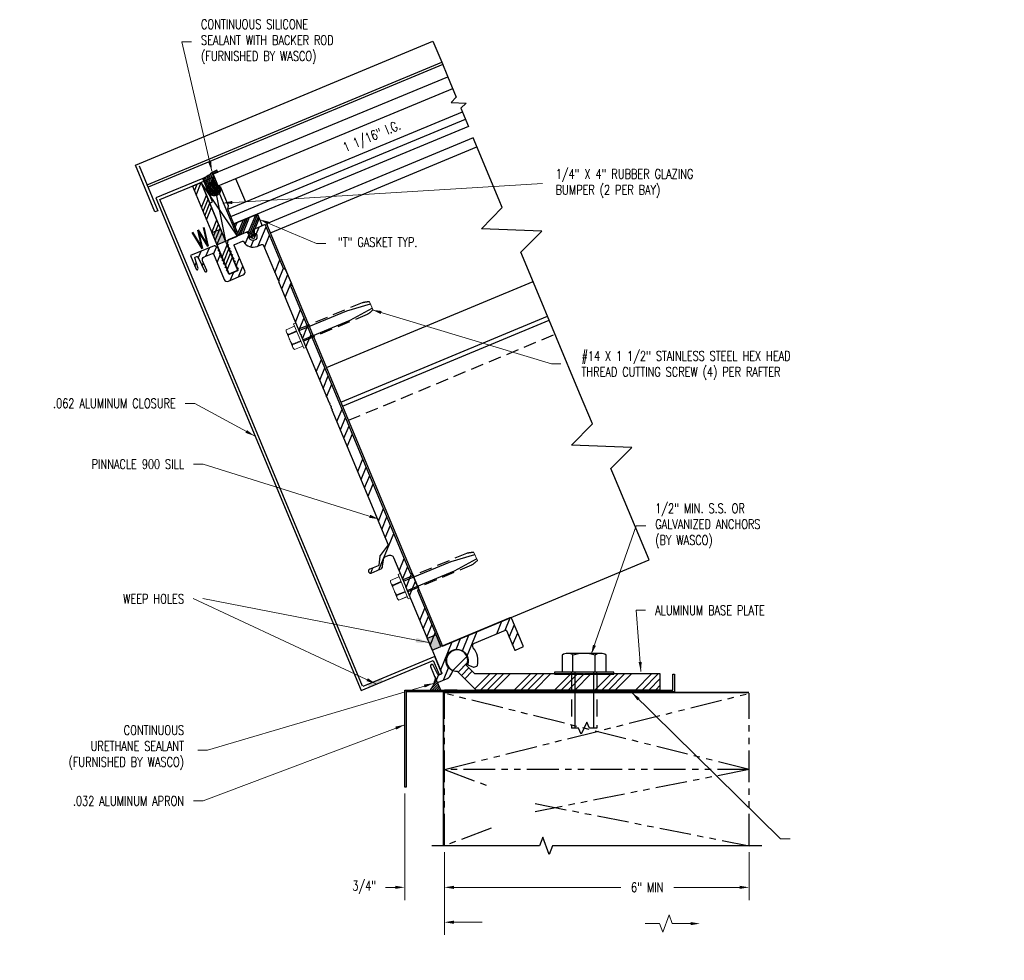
# Model space of a CAD drawing. Header units: inches. Extents: x 22.7 to 42.1, y -50.6 to -32.1.
import ezdxf
from ezdxf.enums import TextEntityAlignment as Align

# ---------------------------------------------------------------- set-up
doc = ezdxf.new("R2010")
doc.units = ezdxf.units.IN
doc.header["$MEASUREMENT"] = 0
for name, pattern in [('CENTER', [2, 1.25, -0.25, 0.25, -0.25]), ('HIDDEN', [0.375, 0.25, -0.125]), ('PHANTOM2', [1.25, 0.625, -0.125, 0.125, -0.125, 0.125, -0.125])]:
    doc.linetypes.add(name, pattern=pattern)
for name, color, linetype in [('4', 120, 'CENTER'), ('CLOSURES', 150, 'Continuous'), ('CURB', 80, 'PHANTOM2'), ('DIMENSIONS', 2, 'Continuous'), ('Extrusion Hatch', 30, 'Continuous'), ('EXTRUSIONS', 1, 'Continuous'), ('EXTRUSIONS_HATCH', 30, 'Continuous'), ('FLASHING', 6, 'Continuous'), ('GASKETS', 7, 'Continuous'), ('GLASS', 5, 'Continuous'), ('hardware', 4, 'Continuous')]:
    doc.layers.add(name, color=color, linetype=linetype)
doc.styles.add('ROMANS', font='romans.shx', dxfattribs={"width": 0.75})
doc.styles.add('WASCO', font='SIMPLEX.shx', dxfattribs={"width": 0.75})
doc.dimstyles.new('WASCO', dxfattribs={"dimscale": 0, "dimtxt": 0.09375, "dimasz": 0.09375, "dimexe": 0.125, "dimexo": 0.0625, "dimgap": 0.09375, "dimtad": 0, "dimtoh": 1, "dimdec": 5, "dimzin": 3, "dimdsep": 46, "dimlunit": 4, "dimtxsty": 'WASCO', "dimcen": 0, "dimclrd": 256, "dimclre": 256, "dimclrt": 256, "dimaunit": 1, "dimadec": 3, "dimazin": 0, "dimtfac": 0.8, "dimtdec": 5, "dimtofl": 0, "dimtmove": 0, "dimatfit": 0, "dimfxl": 1, "dimfrac": 2, "dimtolj": 1, "dimtzin": 0, "dimlwd": 5, "dimlwe": 5, "dimarcsym": 0})

# ---------------------------------------------------------------- blocks, each defined once
blk = doc.blocks.new('ANCHOR3-8')
at = {"layer": 'hardware'}
for p, q in [((0.244, 0.307), (-0.244, 0.307)), ((-0.325, 0.283), (-0.325, 0.031)), ((-0.164, 0.031), (-0.164, 0.283)), ((0.164, 0.031), (0.164, 0.283)), ((0.325, 0.031), (0.325, 0.283)), ((0.325, 0.031), (-0.325, 0.031)), ((-0.138, 0.031), (-0.138, -0.797)), ((0.138, 0.031), (0.138, -0.797))]:
    blk.add_line(p, q, dxfattribs=at)
at = {"layer": 'hardware', "linetype": 'HIDDEN', "ltscale": 0.06}
for p, q in [((-0.188, 0), (-0.188, 0.031)), ((0.187, 0), (0.187, 0.031))]:
    blk.add_line(p, q, dxfattribs=at)
at = {"layer": 'hardware', "linetype": 'HIDDEN'}
for p, q in [((-0.188, 0), (-0.188, -0.797)), ((0.187, 0), (0.187, -0.797))]:
    blk.add_line(p, q, dxfattribs=at)
at = {"layer": 'hardware'}
blk.add_lwpolyline([(0.438, 0), (0.438, 0.031), (-0.438, 0.031), (-0.438, 0)], close=True, dxfattribs=at)
blk.add_lwpolyline([(0.187, -0.797), (0.078, -0.797), (0.041, -0.707), (-0.042, -0.887), (-0.08, -0.797), (-0.188, -0.797)], dxfattribs=at)
for centre, radius, start, end in [((-0.244, 0.16), 0.147, 56.8634, 123.1879), ((0, -0.282), 0.588, 73.8535, 106.1465), ((0.244, 0.16), 0.147, 56.8121, 123.1366)]:
    blk.add_arc(centre, radius, start, end, dxfattribs=at)
blk = doc.blocks.new('*D14')
at = {"layer": 'Defpoints', "color": 0, "lineweight": -3, "transparency": 16777216}
for p in [(30.273, -47.217), (31.055, -48.373), (31.055, -49.192)]:
    blk.add_point(p, dxfattribs=at)
at = {"layer": 'DIMENSIONS', "lineweight": 5, "transparency": 16777216}
for p, q in [((30.273, -47.342), (30.273, -49.442)), ((31.055, -48.498), (31.055, -49.442)), ((30.086, -49.192), (29.898, -49.192)), ((31.243, -49.192), (31.43, -49.192))]:
    blk.add_line(p, q, dxfattribs=at)
at = {"layer": 'DIMENSIONS', "lineweight": -3, "transparency": 16777216}
for points in [[(30.086, -49.161), (30.086, -49.223), (30.273, -49.192)], [(31.243, -49.161), (31.243, -49.223), (31.055, -49.192)]]:
    blk.add_solid(points, dxfattribs=at)
at = {"layer": 'DIMENSIONS', "lineweight": -3, "transparency": 16777216, "insert": (29.477, -49.192), "char_height": 0.1875, "attachment_point": 5, "style": 'WASCO'}
blk.add_mtext('\\A1;3/4"', dxfattribs=at)
blk = doc.blocks.new('*D15')
at = {"layer": 'Defpoints', "color": 0, "lineweight": -3, "transparency": 16777216}
for p in [(31.055, -48.373), (37.055, -48.373), (37.055, -49.192)]:
    blk.add_point(p, dxfattribs=at)
at = {"layer": 'DIMENSIONS', "lineweight": 5, "transparency": 16777216}
for p, q in [((31.055, -48.498), (31.055, -49.442)), ((37.055, -48.498), (37.055, -49.442)), ((31.243, -49.192), (34.527, -49.192)), ((36.868, -49.192), (35.571, -49.192))]:
    blk.add_line(p, q, dxfattribs=at)
at = {"layer": 'DIMENSIONS', "lineweight": -3, "transparency": 16777216}
for points in [[(31.243, -49.161), (31.243, -49.223), (31.055, -49.192)], [(36.868, -49.161), (36.868, -49.223), (37.055, -49.192)]]:
    blk.add_solid(points, dxfattribs=at)
at = {"layer": 'DIMENSIONS', "lineweight": -3, "transparency": 16777216, "insert": (35.049, -49.192), "char_height": 0.1875, "attachment_point": 5, "style": 'WASCO'}
blk.add_mtext('\\A1;6" MIN', dxfattribs=at)
blk = doc.blocks.new('90SB')
at = {"layer": 'EXTRUSIONS_HATCH'}
h = blk.add_hatch(dxfattribs=at)
h.set_pattern_fill('ANSI34', color=256)
edge = h.paths.add_edge_path()
edge.add_arc((0, 0), 0.22, -41.2606, 222.359, ccw=False)
edge.add_arc((0.173, -0.152), 0.01, 138.7394, 222.4385)
edge.add_line((0.166, -0.158), (0.245, -0.245))
edge.add_arc((0.256, -0.235), 0.015, 222.4385, 270)
edge.add_line((0.256, -0.25), (0.32, -0.25))
edge.add_arc((0.32, -0.235), 0.015, 270, 324.6864)
edge.add_arc((0, -0.008), 0.407, 324.6864, 376.5347)
edge.add_arc((0.45, 0.126), 0.062, 90, 196.5347, ccw=False)
edge.add_line((0.45, 0.187), (1.11, 0.187))
edge.add_arc((1.11, 0.173), 0.015, 0, 90, ccw=False)
edge.add_line((1.125, 0.173), (1.125, -0.235))
edge.add_arc((1.14, -0.235), 0.015, 180, 270)
edge.add_line((1.14, -0.25), (1.298, -0.25))
edge.add_arc((1.298, -0.235), 0.015, 270, 360)
edge.add_line((1.313, -0.235), (1.313, 0.344))
edge.add_arc((1.282, 0.344), 0.031, 360, 450)
edge.add_line((1.282, 0.375), (-0.187, 0.375))
edge.add_line((-0.187, 0.375), (-0.187, 1.564))
edge.add_line((-0.187, 1.564), (-0.156, 1.594))
edge.add_line((-0.156, 1.594), (-0.156, 1.906))
edge.add_line((-0.156, 1.906), (-0.187, 1.936))
edge.add_line((-0.187, 1.936), (-0.187, 8.064))
edge.add_line((-0.187, 8.064), (-0.156, 8.094))
edge.add_line((-0.156, 8.094), (-0.156, 8.406))
edge.add_line((-0.156, 8.406), (-0.187, 8.436))
edge.add_line((-0.187, 8.436), (-0.187, 9.375))
edge.add_line((-0.187, 9.375), (-0.403, 9.375))
edge.add_arc((-0.403, 9.344), 0.031, 90, 160.7)
edge.add_line((-0.432, 9.354), (-0.453, 9.296))
edge.add_arc((-0.447, 9.29), 0.008, 140.3096, 306.0286)
edge.add_arc((-0.437, 9.27), 0.015, 0, 110.3343, ccw=False)
edge.add_line((-0.422, 9.27), (-0.422, 9.247))
edge.add_arc((-0.5, 9.247), 0.0781, 180, 360, ccw=False)
edge.add_line((-0.578, 9.247), (-0.578, 9.27))
edge.add_arc((-0.563, 9.27), 0.015, 90, 180, ccw=False)
edge.add_line((-0.563, 9.285), (-0.555, 9.285))
edge.add_arc((-0.555, 9.293), 0.008, 270, 379.3)
edge.add_line((-0.547, 9.296), (-0.568, 9.354))
edge.add_arc((-0.597, 9.344), 0.031, 19.3, 90)
edge.add_line((-0.597, 9.375), (-0.976, 9.375))
edge.add_arc((-0.976, 9.36), 0.015, 90, 150)
edge.add_line((-0.989, 9.368), (-1.027, 9.302))
edge.add_line((-1.027, 9.302), (-1.007, 9.291))
edge.add_line((-1.007, 9.291), (-1.027, 9.279))
edge.add_line((-1.027, 9.279), (-1.027, 9.231))
edge.add_line((-1.027, 9.231), (-1.007, 9.22))
edge.add_line((-1.007, 9.22), (-1.027, 9.208))
edge.add_line((-1.027, 9.208), (-1.027, 9.16))
edge.add_line((-1.027, 9.16), (-1.007, 9.149))
edge.add_line((-1.007, 9.149), (-1.027, 9.137))
edge.add_line((-1.027, 9.137), (-1.027, 9.089))
edge.add_line((-1.027, 9.089), (-1.007, 9.078))
edge.add_line((-1.007, 9.078), (-1.027, 9.066))
edge.add_line((-1.027, 9.066), (-1.027, 9.018))
edge.add_line((-1.027, 9.018), (-1.007, 9.007))
edge.add_line((-1.007, 9.007), (-1.027, 8.995))
edge.add_line((-1.027, 8.995), (-1.027, 8.947))
edge.add_line((-1.027, 8.947), (-1.007, 8.936))
edge.add_line((-1.007, 8.936), (-1.027, 8.924))
edge.add_line((-1.027, 8.924), (-1.027, 8.876))
edge.add_line((-1.027, 8.876), (-1.007, 8.865))
edge.add_line((-1.007, 8.865), (-1.027, 8.853))
edge.add_line((-1.027, 8.853), (-1.027, 8.805))
edge.add_line((-1.027, 8.805), (-1.007, 8.794))
edge.add_line((-1.007, 8.794), (-1.027, 8.782))
edge.add_line((-1.027, 8.782), (-1.027, 8.75))
edge.add_line((-1.027, 8.75), (-1.223, 8.75))
edge.add_line((-1.223, 8.75), (-1.223, 8.818))
edge.add_line((-1.223, 8.818), (-1.243, 8.829))
edge.add_line((-1.243, 8.829), (-1.223, 8.841))
edge.add_line((-1.223, 8.841), (-1.223, 8.889))
edge.add_line((-1.223, 8.889), (-1.243, 8.9))
edge.add_line((-1.243, 8.9), (-1.223, 8.912))
edge.add_line((-1.223, 8.912), (-1.223, 8.96))
edge.add_line((-1.223, 8.96), (-1.243, 8.971))
edge.add_line((-1.243, 8.971), (-1.223, 8.983))
edge.add_line((-1.223, 8.983), (-1.223, 9.031))
edge.add_line((-1.223, 9.031), (-1.243, 9.042))
edge.add_line((-1.243, 9.042), (-1.223, 9.054))
edge.add_line((-1.223, 9.054), (-1.223, 9.102))
edge.add_line((-1.223, 9.102), (-1.243, 9.113))
edge.add_line((-1.243, 9.113), (-1.223, 9.125))
edge.add_line((-1.223, 9.125), (-1.223, 9.173))
edge.add_line((-1.223, 9.173), (-1.243, 9.184))
edge.add_line((-1.243, 9.184), (-1.223, 9.196))
edge.add_line((-1.223, 9.196), (-1.223, 9.244))
edge.add_line((-1.223, 9.244), (-1.243, 9.255))
edge.add_line((-1.243, 9.255), (-1.223, 9.267))
edge.add_line((-1.223, 9.267), (-1.223, 9.302))
edge.add_line((-1.223, 9.302), (-1.261, 9.368))
edge.add_arc((-1.274, 9.36), 0.015, 30, 90)
edge.add_line((-1.274, 9.375), (-1.781, 9.375))
edge.add_line((-1.781, 9.375), (-1.781, 9.085))
edge.add_arc((-1.761, 9.085), 0.0203, 180, 355.4112)
edge.add_line((-1.741, 9.084), (-1.722, 9.301))
edge.add_arc((-1.707, 9.3), 0.015, 90, 175.2056, ccw=False)
edge.add_line((-1.707, 9.315), (-1.673, 9.315))
edge.add_arc((-1.673, 9.3), 0.015, 3.3052, 90, ccw=False)
edge.add_line((-1.658, 9.301), (-1.64, 8.979))
edge.add_arc((-1.62, 8.981), 0.0203, 185, 360)
edge.add_line((-1.599, 8.981), (-1.599, 9.19))
edge.add_arc((-1.539, 9.19), 0.06, 90, 180, ccw=False)
edge.add_line((-1.539, 9.25), (-1.363, 9.25))
edge.add_arc((-1.363, 9.235), 0.015, 0, 90, ccw=False)
edge.add_line((-1.348, 9.235), (-1.348, 8.687))
edge.add_arc((-1.286, 8.687), 0.062, 180, 270)
edge.add_line((-1.286, 8.625), (-0.969, 8.625))
edge.add_arc((-0.969, 8.687), 0.062, 270, 360)
edge.add_line((-0.907, 8.687), (-0.907, 9.23))
edge.add_arc((-0.892, 9.23), 0.015, 90, 180, ccw=False)
edge.add_line((-0.892, 9.245), (-0.729, 9.245))
edge.add_arc((-0.729, 9.223), 0.0224, 5.9807, 90, ccw=False)
edge.add_arc((-0.5, 9.247), 0.208, 185.9807, 270)
edge.add_line((-0.5, 9.039), (-0.406, 9.039))
edge.add_arc((-0.406, 9.008), 0.031, 0, 90, ccw=False)
edge.add_line((-0.375, 9.008), (-0.375, 8.265))
edge.add_line((-0.375, 8.265), (-0.36, 8.25))
edge.add_line((-0.36, 8.25), (-0.375, 8.235))
edge.add_line((-0.375, 8.235), (-0.375, 7.109))
edge.add_line((-0.375, 7.109), (-0.36, 7.094))
edge.add_line((-0.36, 7.094), (-0.375, 7.079))
edge.add_line((-0.375, 7.079), (-0.375, 5.65))
edge.add_arc((-0.375, 5.64), 0.01, -90, 90, ccw=False)
edge.add_line((-0.375, 5.63), (-0.375, 5.587))
edge.add_arc((-0.375, 5.577), 0.01, -90, 90, ccw=False)
edge.add_line((-0.375, 5.567), (-0.375, 5.525))
edge.add_arc((-0.375, 5.515), 0.01, -90, 90, ccw=False)
edge.add_line((-0.375, 5.505), (-0.375, 2.625))
edge.add_line((-0.375, 2.625), (-0.603, 2.493))
edge.add_arc((-0.588, 2.466), 0.031, 120, 150)
edge.add_line((-0.615, 2.482), (-0.703, 2.328))
edge.add_arc((-0.716, 2.336), 0.015, 270, 330, ccw=False)
edge.add_line((-0.716, 2.321), (-0.898, 2.321))
edge.add_arc((-0.897, 2.281), 0.04, 90, 270)
edge.add_line((-0.898, 2.241), (-0.708, 2.241))
edge.add_arc((-0.708, 2.321), 0.08, 270, 330)
edge.add_line((-0.638, 2.281), (-0.575, 2.391))
edge.add_arc((-0.506, 2.351), 0.08, 90, 150, ccw=False)
edge.add_line((-0.506, 2.431), (-0.455, 2.431))
edge.add_arc((-0.455, 2.351), 0.08, 0, 90, ccw=False)
edge.add_line((-0.375, 2.351), (-0.375, 1.765))
edge.add_line((-0.375, 1.765), (-0.36, 1.75))
edge.add_line((-0.36, 1.75), (-0.375, 1.735))
edge.add_line((-0.375, 1.735), (-0.375, 0.515))
edge.add_line((-0.375, 0.515), (-0.36, 0.5))
edge.add_line((-0.36, 0.5), (-0.375, 0.485))
edge.add_line((-0.375, 0.485), (-0.375, -0.11))
edge.add_arc((-0.39, -0.11), 0.015, 270, 360, ccw=False)
edge.add_line((-0.39, -0.125), (-0.439, -0.125))
edge.add_arc((-0.439, -0.11), 0.015, 184.1786, 270, ccw=False)
edge.add_line((-0.454, -0.111), (-0.47, 0.099))
edge.add_arc((-0.5, 0.094), 0.031, 8.3571, 180)
edge.add_line((-0.531, 0.094), (-0.531, -0.219))
edge.add_arc((-0.5, -0.219), 0.031, 180, 270)
edge.add_line((-0.5, -0.25), (-0.297, -0.25))
edge.add_arc((-0.297, -0.219), 0.031, 270, 292.186)
edge.add_arc((-0.414, 0.066), 0.339, 292.186, 317.745)
edge.add_arc((-0.17, -0.155), 0.01, 317.745, 402.359)
at = {"layer": 'Defpoints'}
for p in [(-1.125, 9.375), (-1.031, 9.375), (-0.156, 9.375), (-0.375, 7.094), (-0.375, 1.75), (-0.375, 0.5), (-0.156, 0.375)]:
    blk.add_point(p, dxfattribs=at)
at = {"layer": 'EXTRUSIONS'}
blk.add_lwpolyline([(-0.163, -0.148, -2.236042), (0.165, -0.145, 0.382358), (0.166, -0.158), (0.245, -0.245, 0.210558), (0.256, -0.25), (0.32, -0.25, 0.243249), (0.333, -0.244, 0.230171), (0.391, 0.108, -0.501498), (0.45, 0.187), (1.11, 0.187, -0.414214), (1.125, 0.173), (1.125, -0.235, 0.414214), (1.14, -0.25), (1.298, -0.25, 0.414214), (1.313, -0.235), (1.313, 0.344, 0.414214), (1.282, 0.375), (-0.187, 0.375), (-0.187, 1.564), (-0.156, 1.594), (-0.156, 1.906), (-0.187, 1.936), (-0.187, 8.064), (-0.156, 8.094), (-0.156, 8.406), (-0.187, 8.436), (-0.187, 9.375), (-0.403, 9.375, 0.31866), (-0.432, 9.354), (-0.453, 9.296, 0.882541), (-0.442, 9.284, -0.522422), (-0.422, 9.27), (-0.422, 9.247, -1), (-0.578, 9.247), (-0.578, 9.27, -0.414214), (-0.563, 9.285), (-0.555, 9.285, 0.516691), (-0.547, 9.296), (-0.568, 9.354, 0.31866), (-0.597, 9.375), (-0.976, 9.375, 0.267949), (-0.989, 9.368), (-1.027, 9.302), (-1.007, 9.291), (-1.027, 9.279), (-1.027, 9.231), (-1.007, 9.22), (-1.027, 9.208), (-1.027, 9.16), (-1.007, 9.149), (-1.027, 9.137), (-1.027, 9.089), (-1.007, 9.078), (-1.027, 9.066), (-1.027, 9.018), (-1.007, 9.007), (-1.027, 8.995), (-1.027, 8.947), (-1.007, 8.936), (-1.027, 8.924), (-1.027, 8.876), (-1.007, 8.865), (-1.027, 8.853), (-1.027, 8.805), (-1.007, 8.794), (-1.027, 8.782), (-1.027, 8.75), (-1.223, 8.75), (-1.223, 8.818), (-1.243, 8.829), (-1.223, 8.841), (-1.223, 8.889), (-1.243, 8.9), (-1.223, 8.912), (-1.223, 8.96), (-1.243, 8.971), (-1.223, 8.983), (-1.223, 9.031), (-1.243, 9.042), (-1.223, 9.054), (-1.223, 9.102), (-1.243, 9.113), (-1.223, 9.125), (-1.223, 9.173), (-1.243, 9.184), (-1.223, 9.196), (-1.223, 9.244), (-1.243, 9.255), (-1.223, 9.267), (-1.223, 9.302), (-1.261, 9.368, 0.267949), (-1.274, 9.375), (-1.781, 9.375), (-1.781, 9.085, 0.960736), (-1.741, 9.084), (-1.722, 9.301, -0.389912), (-1.707, 9.315), (-1.673, 9.315, -0.397417), (-1.658, 9.301), (-1.64, 8.979, 0.957292), (-1.599, 8.981), (-1.599, 9.19, -0.414214), (-1.539, 9.25), (-1.363, 9.25, -0.414214), (-1.348, 9.235), (-1.348, 8.687, 0.414214), (-1.286, 8.625), (-0.969, 8.625, 0.414214), (-0.907, 8.687), (-0.907, 9.23, -0.414214), (-0.892, 9.245), (-0.729, 9.245, -0.383961), (-0.707, 9.225, 0.383961), (-0.5, 9.039), (-0.406, 9.039, -0.414214), (-0.375, 9.008), (-0.375, 8.265), (-0.36, 8.25), (-0.375, 8.235), (-0.375, 7.109), (-0.36, 7.094), (-0.375, 7.079), (-0.375, 5.65, -1), (-0.375, 5.63), (-0.375, 5.587, -1), (-0.375, 5.567), (-0.375, 5.525, -1), (-0.375, 5.505), (-0.375, 2.625), (-0.603, 2.493, 0.131652), (-0.615, 2.482), (-0.703, 2.328, -0.267949), (-0.716, 2.321), (-0.898, 2.321, 1), (-0.898, 2.241), (-0.708, 2.241, 0.267949), (-0.638, 2.281), (-0.575, 2.391, -0.267949), (-0.506, 2.431), (-0.455, 2.431, -0.414214), (-0.375, 2.351), (-0.375, 1.765), (-0.36, 1.75), (-0.375, 1.735), (-0.375, 0.515), (-0.36, 0.5), (-0.375, 0.485), (-0.375, -0.11, -0.414214), (-0.39, -0.125), (-0.439, -0.125, -0.393011), (-0.454, -0.111), (-0.47, 0.099, 0.929606), (-0.531, 0.094), (-0.531, -0.219, 0.414214), (-0.5, -0.25), (-0.297, -0.25, 0.097108), (-0.286, -0.248, 0.111987), (-0.163, -0.162, 0.386941)], format="xyb", close=True, dxfattribs=at)
for p in [(-0.563, 9.34), (-0.438, 9.34)]:
    blk.add_point(p, dxfattribs=at)
blk = doc.blocks.new('G102')
at = {"layer": 'GASKETS'}
h = blk.add_hatch(dxfattribs=at)
h.set_pattern_fill('ANSI34', color=256, scale=0.25, angle=0.0004, style=0)
h.set_pattern_definition([(45.00035, (-706.9455, -56.19506), (-0.132583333, 0.13258171), []), (45.00035, (-706.9013, -56.19506), (-0.132583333, 0.13258171), []), (45.00035, (-706.8571, -56.19506), (-0.132583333, 0.13258171), []), (45.00035, (-706.8129, -56.19506), (-0.132583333, 0.13258171), [])])
h.paths.add_polyline_path([(0.049, 0.128), (0.025, 0.06), (0.014, 0.06), (0.014, -0.002), (0.057, 0.04), (0.071, 0.026), (0, -0.045), (-0.071, 0.026), (-0.057, 0.04), (-0.014, -0.002), (-0.014, 0.06), (-0.025, 0.06), (-0.049, 0.128), (-0.25, 0.128), (-0.25, 0.378), (0.25, 0.378), (0.25, 0.128)])
blk.add_lwpolyline([(0.049, 0.128), (0.025, 0.06), (0.014, 0.06), (0.014, -0.002), (0.057, 0.04), (0.071, 0.026), (0, -0.045), (-0.071, 0.026), (-0.057, 0.04), (-0.014, -0.002), (-0.014, 0.06), (-0.025, 0.06), (-0.049, 0.128), (-0.25, 0.128), (-0.25, 0.378), (0.25, 0.378), (0.25, 0.128)], close=True, dxfattribs=at)
blk = doc.blocks.new('G133M')
at = {"layer": 'EXTRUSIONS_HATCH', "lineweight": -3}
h = blk.add_hatch(dxfattribs=at)
h.set_pattern_fill('ANSI34', color=256, scale=0.5, style=0)
h.set_pattern_definition([(45, (-3.2506, -0.67217), (-0.265165, 0.265165), []), (45, (-3.1622, -0.67217), (-0.265165, 0.265165), []), (45, (-3.07382, -0.67217), (-0.265165, 0.265165), []), (45, (-2.98544, -0.67217), (-0.265165, 0.265165), [])])
h.paths.add_polyline_path([(-0.09375, 0), (0.09375, 0), (0.09375, 1), (-0.09375, 1)])
at = {"layer": 'EXTRUSIONS', "lineweight": -3}
for p, q in [((-0.09375, 1), (-0.09375, 0)), ((0.09375, 1), (-0.09375, 1)), ((0.09375, 0), (0.09375, 1)), ((-0.09375, 0), (0.09375, 0))]:
    blk.add_line(p, q, dxfattribs=at)
blk = doc.blocks.new('G131')
at = {"layer": 'GASKETS', "lineweight": -3}
for p, q in [((0.25, 0), (0, 1.25)), ((0.25, 1.25), (0, 0))]:
    blk.add_line(p, q, dxfattribs=at)
blk.add_lwpolyline([(0, 0), (0.25, 0), (0.25, 1.25), (0, 1.25)], close=True, dxfattribs=at)
blk = doc.blocks.new('F106TC')
at = {"layer": 'hardware', "linetype": 'Continuous', "lineweight": 15}
for p, q in [((-0.229, 0.212), (-0.24, 0.188)), ((-0.048, 0.212), (-0.229, 0.212)), ((-0.229, 0.212), (-0.229, 0.211)), ((-0.048, 0.211), (-0.229, 0.211)), ((0, 0.26), (-0.048, 0.26)), ((-0.048, 0.26), (-0.048, -0.26)), ((0, 0.26), (0, -0.26)), ((-0.24, 0.162), (-0.24, 0.188)), ((-0.24, 0), (-0.24, 0.162)), ((-0.24, -0.162), (-0.24, 0)), ((-0.229, 0.113), (-0.229, 0.098)), ((-0.229, 0.113), (-0.048, 0.113)), ((-0.048, 0.098), (-0.229, 0.098)), ((1.5, 0.087), (1.5, -0.088)), ((-0.24, -0.187), (-0.24, -0.162)), ((-0.24, -0.187), (-0.229, -0.212)), ((-0.229, -0.098), (-0.048, -0.098)), ((-0.229, -0.098), (-0.229, -0.113)), ((-0.048, -0.113), (-0.229, -0.113)), ((-0.229, -0.211), (-0.048, -0.211)), ((-0.229, -0.211), (-0.229, -0.212)), ((-0.229, -0.212), (-0.048, -0.212)), ((-0.048, -0.26), (0, -0.26))]:
    blk.add_line(p, q, dxfattribs=at)
at = {"layer": 'hardware', "linetype": 'HIDDEN', "lineweight": -3}
for p, q in [((1.359, 0.125), (0, 0.125)), ((1.359, -0.125), (0, -0.125))]:
    blk.add_line(p, q, dxfattribs=at)
at = {"layer": 'hardware', "lineweight": -3}
for p, q in [((0, 0.097), (1.019, 0.097)), ((1.019, 0.097), (1.5, 0.046)), ((0, -0.098), (1.01, -0.098)), ((1.01, -0.098), (1.5, -0.046))]:
    blk.add_line(p, q, dxfattribs=at)
at = {"layer": 'hardware', "linetype": 'Continuous', "lineweight": 15}
for centre, radius, start, end in [((-0.118, 0.16), 0.122, 155.2167, 179.013), ((-0.117, 0.165), 0.123, 181.0667, 204.7035), ((0.224, -0.003), 0.464, 167.3752, 179.5746), ((0.222, 0.003), 0.462, 180.407, 192.6431), ((-0.118, -0.164), 0.122, 155.2167, 179.013), ((-0.117, -0.16), 0.123, 181.0667, 204.7035)]:
    blk.add_arc(centre, radius, start, end, dxfattribs=at)
at = {"layer": 'hardware', "linetype": 'HIDDEN', "lineweight": -3}
for centre, start, end in [((1.224, -0.664), 69.8527, 80.2845), ((1.224, 0.664), 279.7155, 290.1473)]:
    blk.add_arc(centre, 0.8, start, end, dxfattribs=at)

msp = doc.modelspace()

# ---------------------------------------------------------------- hatches: boundary and pattern name
at = {"layer": 'DIMENSIONS', "lineweight": -3}
h = msp.add_hatch(color=256, dxfattribs=at)
h.dxf.hatch_style = 1
h.paths.add_polyline_path([(26.574789, -36.543919), (26.747867, -36.471807), (26.651717, -36.241036), (26.478639, -36.313149)])
h = msp.add_hatch(color=256, dxfattribs=at)
h.dxf.hatch_style = 1
h.paths.add_polyline_path([(30.815053, -44.527156), (30.988131, -44.455044), (30.891981, -44.224273), (30.718903, -44.296386)])
at = {"layer": 'Extrusion Hatch', "lineweight": -3}
h = msp.add_hatch(dxfattribs=at)
h.set_pattern_fill('ANSI34', color=256, scale=0.75, style=0)
h.set_pattern_definition([(45, (18.0674, -0.00735), (-0.3977476, 0.3977476), []), (45, (18.19996, -0.00735), (-0.3977476, 0.3977476), []), (45, (18.33254, -0.00735), (-0.3977476, 0.3977476), []), (45, (18.4651, -0.00735), (-0.3977476, 0.3977476), [])])
h.paths.add_polyline_path([(35.305435, -44.989431), (33.815435, -44.989431), (33.805435, -44.999431), (33.795435, -44.989431), (31.655744, -44.989431), (31.491933, -44.825619, 3.616538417), (31.308394, -44.939066), (31.671259, -45.301931), (35.305435, -45.301931)])
at = {"layer": 'hardware'}
h = msp.add_hatch(dxfattribs=at)
h.set_pattern_fill('ANSI31', color=256, scale=0.25, angle=22.619, style=0)
h.set_pattern_definition([(67.619, (28.11439, -39.084683), (-0.028896, 0.01189887), [])])
edge = h.paths.add_edge_path()
edge.add_line((26.502691, -35.152057), (26.591221, -35.115171))
edge.add_line((26.591221, -35.115171), (26.576773, -35.080494))
edge.add_line((26.576773, -35.080494), (26.497288, -35.113611))
edge.add_arc((26.047257, -34.624507), 0.664644, 292.2954755, 312.6175415, ccw=False)
edge.add_line((26.299412, -35.239462), (26.319654, -35.28801))
edge.add_line((26.319654, -35.28801), (26.380182, -35.433284))
edge.add_arc((26.498094, -35.427027), 0.118078, 43.9381874, 183.0374163, ccw=False)
edge.add_line((26.58312, -35.345095), (26.502691, -35.152057))
h = msp.add_hatch(dxfattribs=at)
h.set_pattern_fill('DOTS', color=256, scale=0.25, angle=22.619, style=0)
h.set_pattern_definition([(22.619, (28.11439, -39.084683), (0.001202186, 0.017427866), [0, -0.015625])])
edge = h.paths.add_edge_path()
edge.add_line((26.598839, -35.382829), (26.58312, -35.345095))
edge.add_arc((26.498091, -35.427022), 0.118076, 43.9354954, 183.0401084)
edge.add_line((26.380182, -35.433284), (26.423821, -35.538021))
edge.add_arc((26.52229, -35.44587), 0.134863, 223.1014674, 372.3168726)
edge.add_line((26.654048, -35.417102), (26.598839, -35.382829))
at = {"layer": 'hardware', "lineweight": -3}
h = msp.add_hatch(dxfattribs=at)
h.set_pattern_fill('ANSI31', color=256, scale=0.25, style=0)
h.set_pattern_definition([(45, (-233.314595, -534.8761), (-0.0220970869, 0.0220970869), [])])
edge = h.paths.add_edge_path()
edge.add_arc((27.730806, -46.40916), 3.425381, 21.371945, 23.3960003)
edge.add_arc((30.403815, -45.021605), 0.471541, 322.2632736, 356.6697656, ccw=False)
edge.add_line((30.776725, -45.310204), (30.98704, -45.310204))
edge.add_line((30.98704, -45.310204), (30.920639, -45.16088))

# ---------------------------------------------------------------- linework, layer by layer
at = {"layer": '4'}
msp.add_line((31.305435, -45.310204), (31.055435, -45.310204), dxfattribs=at)
at = {"layer": 'CLOSURES', "lineweight": -3}
msp.add_lwpolyline([(25.044345, -34.989773), (25.413825, -35.876564), (25.356132, -35.900601), (24.971531, -34.977519), (30.829668, -32.536732), (31.021969, -32.998273), (25.221524, -35.415022), (25.20252, -35.36941), (31.002964, -32.952661), (31.118119, -33.229044)], dxfattribs=at)
at = {"layer": 'CURB', "lineweight": -3}
for p, q in [((31.055435, -48.373454), (31.055435, -45.373454)), ((31.055435, -46.873454), (37.055435, -45.373454)), ((37.055435, -46.873454), (31.055435, -45.373454)), ((37.055435, -48.373454), (37.055435, -45.373454)), ((37.055435, -46.873454), (31.055435, -46.873454)), ((31.055435, -46.873454), (31.974086, -47.217948)), ((37.055435, -46.873454), (32.841868, -47.703542)), ((32.841868, -47.543367), (37.055435, -48.373454)), ((31.974086, -48.02896), (31.055435, -48.373454))]:
    msp.add_line(p, q, dxfattribs=at)
at = {"layer": 'CURB', "lineweight": -3, "const_width": 0.03125}
msp.add_lwpolyline([(37.055435, -45.357829), (31.03981, -45.357829), (31.03981, -48.373454)], dxfattribs=at)
at = {"layer": 'CURB', "linetype": 'Continuous', "lineweight": -3}
msp.add_lwpolyline([(37.305435, -48.373454), (33.180435, -48.373454), (33.117935, -48.545172), (32.992935, -48.201737), (32.930435, -48.373454), (30.805435, -48.373454)], dxfattribs=at)
at = {"layer": 'DIMENSIONS', "color": 2, "lineweight": 5}
for p, q in [((31.055435, -49.319064), (31.055435, -50.128502)), ((31.242935, -49.878502), (31.796315, -49.878502)), ((35.902245, -49.905594), (35.68632, -49.905594))]:
    msp.add_line(p, q, dxfattribs=at)
at = {"layer": 'DIMENSIONS', "lineweight": -3}
for points in [[(26.574789, -36.543919), (26.747867, -36.471807), (26.651717, -36.241036), (26.478639, -36.313149)], [(30.815053, -44.527156), (30.988131, -44.455044), (30.891981, -44.224273), (30.718903, -44.296386)]]:
    msp.add_lwpolyline(points, close=True, dxfattribs=at)
at = {"layer": 'DIMENSIONS', "color": 2, "lineweight": 5}
msp.add_lwpolyline([(35.902245, -49.905594), (35.541406, -49.905594), (35.478906, -49.733877), (35.353906, -50.077311), (35.291406, -49.905594), (35.005407, -49.905594)], dxfattribs=at)
at = {"layer": 'DIMENSIONS', "lineweight": -3}
msp.add_solid([(29.548364, -45.198886), (29.571325, -45.254319), (29.822855, -45.085188), (29.845816, -45.140621)], dxfattribs=at)
at = {"layer": 'DIMENSIONS', "color": 2, "lineweight": -3}
for points in [[(31.242935, -49.847252), (31.242935, -49.909752), (31.055435, -49.878502)], [(35.902245, -49.874344), (35.902245, -49.936844), (36.089745, -49.905594)]]:
    msp.add_solid(points, dxfattribs=at)
at = {"layer": 'EXTRUSIONS', "lineweight": -3}
msp.add_lwpolyline([(33.795435, -44.989431), (31.655744, -44.989431), (31.491933, -44.825619, 3.616538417), (31.308394, -44.939066), (31.671259, -45.301931), (35.305435, -45.301931), (35.305435, -44.989431), (33.815435, -44.989431), (33.805435, -44.999431)], format="xyb", close=True, dxfattribs=at)
at = {"layer": 'FLASHING'}
for p, q in [((26.299412, -35.239462), (25.376329, -35.624063)), ((26.491712, -35.701003), (26.299412, -35.239462)), ((25.45479, -35.656372), (26.267103, -35.317923)), ((26.267103, -35.317923), (26.436327, -35.724079)), ((25.376329, -35.624063), (29.416006, -45.319701)), ((29.445193, -45.233747), (25.45479, -35.656372)), ((26.436327, -35.724079), (26.491712, -35.701003)), ((29.416006, -45.319701), (30.834092, -44.728857)), ((30.866401, -44.650396), (29.448315, -45.24124)), ((30.834092, -44.728857), (30.949322, -45.005421)), ((31.004707, -44.982345), (30.866401, -44.650396)), ((30.949322, -45.005421), (31.004707, -44.982345))]:
    msp.add_line(p, q, dxfattribs=at)
msp.add_lwpolyline([(30.305435, -45.342204), (30.305435, -47.217204), (30.273435, -47.217204), (30.273435, -45.310204), (35.555435, -45.310204), (35.555435, -44.997704), (35.587435, -44.997704), (35.587435, -45.342204)], close=True, dxfattribs=at)
at = {"layer": 'GLASS'}
for p, q in [((26.502676, -35.152063), (31.122171, -33.238606)), ((31.118167, -33.228995), (31.289795, -33.640935)), ((26.598344, -35.383035), (31.218319, -33.469379)), ((31.289795, -33.640935), (31.186888, -33.744876)), ((31.186888, -33.744876), (31.483992, -33.756109)), ((31.483992, -33.756109), (31.381085, -33.86005)), ((31.381085, -33.86005), (31.53081, -34.21942)), ((26.789679, -35.844977), (31.410613, -33.930924)), ((26.849471, -35.989334), (31.470705, -34.075157)), ((31.53081, -34.21942), (26.909276, -36.133721)), ((26.598344, -35.383035), (26.502676, -35.152063)), ((26.653483, -35.417422), (26.598344, -35.383035)), ((26.804355, -35.781673), (26.653483, -35.417422)), ((26.789679, -35.844977), (26.804355, -35.781673)), ((26.909276, -36.133721), (26.789679, -35.844977))]:
    msp.add_line(p, q, dxfattribs=at)
at = {"layer": 'GLASS', "lineweight": -3, "extrusion": (3.32601e-16, -1.02576e-16, -1)}
msp.add_line((26.944795, -35.239536), (27.136133, -35.701477), dxfattribs=at)
at = {"layer": 'hardware', "lineweight": -3}
for p, q in [((27.629459, -36.312634), (31.696801, -34.617981)), ((28.733406, -38.962221), (32.800749, -37.267567)), ((29.018305, -39.646006), (33.085647, -37.951352)), ((29.049614, -39.721151), (33.116956, -38.026497))]:
    msp.add_line(p, q, dxfattribs=at)
at = {"layer": 'hardware', "linetype": 'HIDDEN', "lineweight": -3}
msp.add_line((29.166122, -40.000782), (33.233464, -38.306128), dxfattribs=at)
at = {"layer": 'hardware', "lineweight": -3}
msp.add_lwpolyline([(35.08432, -42.748371), (34.392037, -41.086822), (34.334485, -40.94869), (34.746105, -40.532923), (33.557692, -40.488007), (33.969312, -40.072239), (33.717363, -39.467534), (32.80872, -37.286698), (32.560488, -36.690918), (32.972109, -36.27515), (31.783696, -36.230234), (32.195316, -35.814466), (32.134045, -35.66741), (31.622907, -34.440626), (27.555565, -36.13528), (31.016978, -44.443025)], close=True, dxfattribs=at)
at = {"layer": 'hardware'}
for points in [[(26.502691, -35.152057), (26.591221, -35.115171), (26.576773, -35.080494), (26.497288, -35.113611, -0.088904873), (26.299412, -35.239462, 0), (26.319654, -35.28801), (26.380182, -35.433284, -0.694366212), (26.58312, -35.345095)], [(26.598839, -35.382829), (26.58312, -35.345095, 0.694401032), (26.380182, -35.433284), (26.423821, -35.538021, 0.761902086), (26.654048, -35.417102)]]:
    msp.add_lwpolyline(points, format="xyb", close=True, dxfattribs=at)
at = {"layer": 'hardware', "lineweight": -3}
msp.add_lwpolyline([(30.920639, -45.16088, 0.008831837), (30.87456, -45.048997, -0.151264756), (30.776725, -45.310204), (30.98704, -45.310204)], format="xyb", close=True, dxfattribs=at)

# ---------------------------------------------------------------- block references
at = {"layer": 'DIMENSIONS', "lineweight": -3, "rotation": 22.619}
msp.add_blockref('90SB', (31.305435, -44.729087), dxfattribs=at)
at = {"layer": 'EXTRUSIONS', "lineweight": -3, "xscale": 1.333333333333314, "yscale": 1.333333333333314, "zscale": 1.333333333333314}
msp.add_blockref('ANCHOR3-8', (33.805435, -44.997204), dxfattribs=at)
at = {"layer": 'GASKETS', "lineweight": -3, "rotation": 22.619}
for name, p in [('G131', (26.747867, -36.471807)), ('G102', (27.287483, -36.385643)), ('F106TC', (28.231012, -38.325194)), ('F106TC', (30.286226, -43.257918))]:
    msp.add_blockref(name, p, dxfattribs=at)
at = {"layer": 'GASKETS', "lineweight": -3, "yscale": 1.875501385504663, "rotation": 22.619}
msp.add_blockref('G133M', (26.901884, -37.085222), dxfattribs=at)

# ---------------------------------------------------------------- texts
at = {"layer": 'Defpoints', "style": 'ROMANS', "width": 0.75}
msp.add_text('1 1/16" I.G.', height=0.1875, rotation=22.4994639, dxfattribs=at).set_placement((29.658234, -34.49405), align=Align.CENTER)
at = {"layer": 'DIMENSIONS', "lineweight": -3, "char_height": 0.1875, "style": 'WASCO'}
for s, insert, attachment_point in [('CONTINUOUS SILICONE\\PSEALANT WITH BACKER ROD\\P(FURNISHED BY WASCO)', (26.263548, -32.550103), 4), ('1/4" X 4" RUBBER GLAZING\\PBUMPER (2 PER BAY)', (33.246159, -35.338747), 4), ('"T" GASKET TYP.', (28.957324, -36.494338), 4), ('#14 X 1 1/2" STAINLESS STEEL HEX HEAD\\PTHREAD CUTTING SCREW (4) PER RAFTER', (33.7544, -38.921338), 4), ('.062 ALUMINUM CLOSURE', (25.766518, -39.666625), 6), ('PINNACLE 900 SILL', (25.929064, -40.863708), 6), ('1/2" MIN. S.S. OR \\PGALVANIZED ANCHORS \\P(BY WASCO)', (35.205817, -42.076509), 4), ('WEEP HOLES', (25.928661, -43.513671), 6), ('ALUMINUM BASE PLATE', (35.204987, -43.739451), 4), ('CONTINUOUS\\PURETHANE SEALANT\\P(FURNISHED BY WASCO)', (25.92864, -46.442692), 6), ('.032 ALUMINUM APRON', (25.92864, -47.49172), 6)]:
    msp.add_mtext(s, dxfattribs=dict(at, insert=insert, attachment_point=attachment_point))
at = {"layer": 'DIMENSIONS', "lineweight": -3, "insert": (26.272648, -36.421767), "char_height": 0.375, "attachment_point": 5, "rotation": 22.619, "style": 'WASCO'}
msp.add_mtext('\\A1;W', dxfattribs=at)
at = {"layer": 'EXTRUSIONS', "lineweight": -3, "insert": (25.856948, -42.269576), "char_height": 0.28125, "attachment_point": 4, "style": 'WASCO'}
msp.add_mtext('\\A1;', dxfattribs=at)

# ---------------------------------------------------------------- dimensions: what is measured, and where the dimension line sits
at = {"layer": 'DIMENSIONS', "lineweight": -3}
for base, p1, p2, text, picture, middle in [((31.055435, -49.192229), (30.273435, -47.217204), (31.055435, -48.373454), '3/4"', '*D14', (29.47656, -49.192229)), ((37.055435, -49.192229), (31.055435, -48.373454), (37.055435, -48.373454), '<> MIN', '*D15', (35.049059, -49.192229))]:
    dim = msp.add_linear_dim(base=base, p1=p1, p2=p2, text=text, dimstyle='WASCO', override={"dimscale": 2, "dimtxt": 0.09375, "dimasz": 0.09375}, dxfattribs=at)
    dim.commit()
    dim.dimension.update_dxf_attribs({"geometry": picture, "text_midpoint": middle, "dimtype": 160})

# ---------------------------------------------------------------- leaders
at = {"layer": 'DIMENSIONS', "lineweight": -3, "annotation_type": 0, "has_hookline": 1}
for points, override, hookline_direction, text_width in [([(26.477242, -35.09749), (25.888548, -32.550103), (26.076048, -32.550103)], {"dimscale": 2, "dimgap": 0.09375, "dimtad": 0}, 0, 3.020089), ([(26.692366, -35.724303), (32.987928, -35.338747)], {"dimscale": 2}, 0, 3.040179), ([(27.417235, -36.047834), (28.53517, -36.523782), (28.72267, -36.523782)], {"dimscale": 2}, 0, 1.794643), ([(29.631171, -37.8249), (33.162378, -38.886673), (33.349878, -38.886673)], {"dimscale": 2}, 0, 4.647321), ([(27.31714, -40.308804), (26.141518, -39.666625), (25.954018, -39.666625)], {"dimscale": 2}, 1, 2.712054), ([(29.764725, -41.945844), (26.304064, -40.863708), (26.116564, -40.863708)], {"dimscale": 2}, 1, 2.055804), ([(33.94766, -44.60583), (34.830817, -42.076509), (35.018317, -42.076509)], {"dimscale": 2, "dimgap": 0.09375, "dimtad": 0}, 0, 2.377232), ([(34.924054, -44.943782), (34.829987, -43.739451), (35.017487, -43.739451)], {"dimscale": 2, "dimgap": 0.09375, "dimtad": 0}, 0, 2.491071), ([(30.838579, -45.177074), (26.390649, -46.494849), (26.203149, -46.494849)], {"dimscale": 2}, 1, 2.558036), ([(34.743592, -45.357829), (37.673159, -48.237533), (37.860659, -48.237533)], {"dimscale": 2}, 0, 4.03125), ([(30.273435, -45.992445), (26.30364, -47.49172), (26.11614, -47.49172)], {"dimscale": 2, "dimgap": 0.09375, "dimtad": 0}, 1, 2.470982)]:
    msp.add_leader(points, dimstyle='WASCO', override=override, dxfattribs=dict(at, hookline_direction=hookline_direction, text_width=text_width))
at = {"layer": 'DIMENSIONS', "lineweight": -3}
for points, override in [([(29.705008, -45.1842), (26.111339, -43.508156)], {"dimscale": 2}), ([(30.774563, -44.380824), (26.298839, -43.508156)], {"dimscale": 3, "dimgap": 0.09375, "dimtad": 0})]:
    msp.add_leader(points, dimstyle='WASCO', override=override, dxfattribs=at)

doc.saveas('drawing.dxf')
